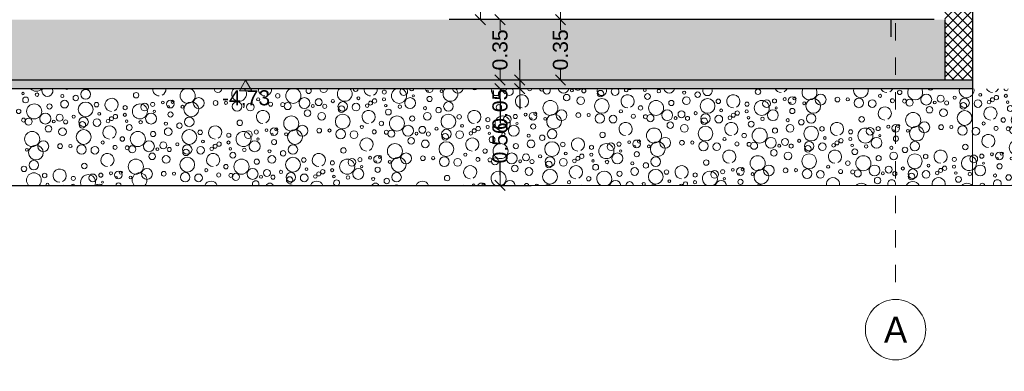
# Model space of a CAD drawing. Header units: metres. Extents: x -20.3 to 39.4, y -22.2 to 2.8.
# Tile 10 of 65: x 18.4 to 24.1, y -16.6 to -14.6. Entities that reach past the tile are written whole.
import ezdxf
from ezdxf.enums import TextEntityAlignment as Align

# ---------------------------------------------------------------- set-up
doc = ezdxf.new("R2010")
doc.units = ezdxf.units.M
doc.header["$LTSCALE"] = 0.4
doc.header["$MEASUREMENT"] = 0
for name, pattern in [('Raster', [0.2, 0.1, -0.05, 0, -0.05]), ('Strichlinie', [0.2, 0.15, -0.05]), ('Strichlinie_ eng', [0.115, 0.075, -0.04])]:
    doc.linetypes.add(name, pattern=pattern)
doc.layers.get('0').update_dxf_attribs({"color": 8, "lineweight": 9})
doc.layers.get('Defpoints').update_dxf_attribs({"color": 8, "lineweight": 9})
for name, color, linetype in [('Neubau__ GHIW - Perimeterdämmung Wand', 8, 'Continuous'), ('Neubau_A - Bodenaustausch', 8, 'Continuous'), ('Neubau_A - Sauberkeitsschicht', 8, 'Continuous'), ('Neubau_A-Bodenplatte', 8, 'Continuous'), ('Neubau_R-Konstruktionsraster gross', 33, 'Continuous'), ('Neubau_S-Linien _ Schraffuren.2D', 8, 'Continuous'), ('Neubau_T-Bemaßung', 8, 'Continuous')]:
    doc.layers.add(name, color=color, linetype=linetype)
doc.layers.add('S-Linien _ Schraffuren.2D', color=8, linetype='Continuous', lineweight=9)
doc.styles.add('ERSTELLTER_STIL_1', font='txt')
doc.styles.add('ERSTELLTER_STIL_2', font='arial.ttf')
doc.dimstyles.new('ERSTELLTER_STIL__1', dxfattribs={"dimtxt": 0.0875, "dimasz": 0.059375, "dimexe": 0.18, "dimexo": 0.0625, "dimgap": 0, "dimtad": 1, "dimzin": 0, "dimdsep": 46, "dimtxsty": 'ERSTELLTER_STIL_2', "dimblk": 'ARROWHEAD_6', "dimblk1": 'ARROWHEAD_6', "dimblk2": 'ARROWHEAD_6', "dimcen": 0.09, "dimclrd": 7, "dimclre": 7, "dimclrt": 7, "dimazin": 0, "dimtfac": 1, "dimtdec": 4, "dimtmove": 0, "dimatfit": 3, "dimfxl": 1, "dimtolj": 1, "dimtzin": 0, "dimarcsym": 0})

# ---------------------------------------------------------------- blocks, each defined once
blk = doc.blocks.new('*X242', base_point=(4547.9313, -0.0469))
at = {"layer": 'Neubau_A - Bodenaustausch', "color": 253, "linetype": 'Continuous', "lineweight": 9, "true_color": 0x9f9f9f}
for centre, radius in [((4178.3547, -4.8593), 0.0275), ((4180.0832, -4.8464), 0.0119), ((4180.3338, -4.841), 0.00574), ((4180.4149, -4.841), 0.00837), ((4181.1698, -4.837), 0.00837), ((4181.2388, -4.839), 0.0118), ((4181.3356, -4.8555), 0.0189), ((4181.5919, -4.835), 0.00732), ((4181.6731, -4.841), 0.0101), ((4181.8192, -4.8492), 0.00908), ((4182.247, -4.8444), 0.0158), ((4183.0669, -4.8481), 0.0128), ((4177.9919, -4.855), 0.00732), ((4178.0072, -4.8919), 0.0169), ((4178.0731, -4.861), 0.0101), ((4178.2192, -4.8692), 0.00908), ((4178.2325, -4.9162), 0.0223), ((4178.2977, -4.881), 0.0158), ((4178.647, -4.8644), 0.0158), ((4178.8013, -4.9067), 0.00837), ((4178.8444, -4.9162), 0.0223), ((4178.8581, -4.9026), 0.00908), ((4179.0095, -4.9102), 0.0315), ((4179.1068, -4.9096), 0.0137), ((4179.1666, -4.9087), 0.00908), ((4179.231, -4.9293), 0.0275), ((4179.3532, -4.8884), 0.00908), ((4179.4669, -4.8681), 0.0128), ((4179.6213, -4.9102), 0.0315), ((4179.7039, -4.9049), 0.0201), ((4179.7855, -4.8986), 0.00908), ((4179.8429, -4.9293), 0.0275), ((4179.9336, -4.8823), 0.00812), ((4180.004, -4.9104), 0.0115), ((4180.027, -4.8979), 0.0126), ((4180.0818, -4.8884), 0.00908), ((4180.2331, -4.9102), 0.0315), ((4180.2522, -4.8681), 0.00642), ((4180.3454, -4.8862), 0.015), ((4180.4547, -4.9293), 0.0275), ((4181.045, -4.9382), 0.0436), ((4181.1393, -4.8785), 0.0189), ((4181.2207, -4.8962), 0.0223), ((4181.343, -4.9267), 0.0427), ((4181.6072, -4.8719), 0.0169), ((4181.6568, -4.9382), 0.0436), ((4181.7453, -4.9094), 0.015), ((4181.8325, -4.8962), 0.0223), ((4181.8977, -4.861), 0.0158), ((4181.9548, -4.9267), 0.0427), ((4182.0174, -4.8996), 0.013), ((4182.2687, -4.9382), 0.0436), ((4182.2962, -4.9131), 0.0223), ((4182.3424, -4.8977), 0.0119), ((4182.4013, -4.8867), 0.00837), ((4182.4444, -4.8962), 0.0223), ((4182.4581, -4.8826), 0.00908), ((4182.5666, -4.9267), 0.0427), ((4182.6095, -4.8902), 0.0315), ((4182.7068, -4.8896), 0.0137), ((4182.7666, -4.8887), 0.00908), ((4182.831, -4.9093), 0.0275), ((4182.9081, -4.9131), 0.0223), ((4182.9532, -4.8684), 0.00908), ((4183.0252, -4.8966), 0.0117), ((4183.0953, -4.8989), 0.0115), ((4183.1243, -4.9074), 0.0205), ((4183.2213, -4.8902), 0.0315), ((4183.2698, -4.907), 0.00837), ((4183.3039, -4.8849), 0.0201), ((4183.3388, -4.909), 0.0118), ((4183.3855, -4.8786), 0.00908), ((4183.4429, -4.9093), 0.0275), ((4177.9669, -4.9581), 0.0128), ((4178.0568, -4.9582), 0.0436), ((4178.1453, -4.9294), 0.015), ((4178.3548, -4.9467), 0.0427), ((4178.4174, -4.9196), 0.013), ((4178.5832, -4.9364), 0.0119), ((4178.6687, -4.9582), 0.0436), ((4178.6962, -4.9331), 0.0223), ((4178.7424, -4.9177), 0.0119), ((4178.7522, -4.9581), 0.00642), ((4178.8338, -4.931), 0.00574), ((4178.9149, -4.931), 0.00837), ((4178.9666, -4.9467), 0.0427), ((4179.3081, -4.9331), 0.0223), ((4179.4252, -4.9166), 0.0117), ((4179.4953, -4.9189), 0.0115), ((4179.5243, -4.9274), 0.0205), ((4179.6393, -4.9685), 0.0189), ((4179.6698, -4.927), 0.00837), ((4179.7388, -4.929), 0.0118), ((4179.8356, -4.9455), 0.0189), ((4179.9199, -4.9331), 0.0223), ((4179.9843, -4.925), 0.0103), ((4180.0919, -4.925), 0.00732), ((4180.1072, -4.9619), 0.0169), ((4180.1731, -4.931), 0.0101), ((4180.3192, -4.9392), 0.00908), ((4180.3977, -4.951), 0.0158), ((4180.747, -4.9344), 0.0158), ((4181.1095, -4.9802), 0.0315), ((4181.4532, -4.9584), 0.00908), ((4181.5669, -4.9381), 0.0128), ((4181.7213, -4.9802), 0.0315), ((4181.8039, -4.9749), 0.0201), ((4182.0336, -4.9523), 0.00812), ((4182.127, -4.9679), 0.0126), ((4182.1832, -4.9164), 0.0119), ((4182.1818, -4.9584), 0.00908), ((4182.3331, -4.9802), 0.0315), ((4182.3522, -4.9381), 0.00642), ((4182.4338, -4.911), 0.00574), ((4182.4454, -4.9562), 0.015), ((4182.5149, -4.911), 0.00837), ((4183.2393, -4.9485), 0.0189), ((4183.3207, -4.9662), 0.0223), ((4183.443, -4.9967), 0.0427), ((4183.4356, -4.9255), 0.0189), ((4177.9953, -5.0089), 0.0115), ((4178.0243, -5.0174), 0.0205), ((4178.1213, -5.0002), 0.0315), ((4178.1698, -5.017), 0.00837), ((4178.2039, -4.9949), 0.0201), ((4178.2388, -5.019), 0.0118), ((4178.2855, -4.9886), 0.00908), ((4178.3429, -5.0193), 0.0275), ((4178.4199, -5.0231), 0.0223), ((4178.4336, -4.9723), 0.00812), ((4178.4843, -5.015), 0.0103), ((4178.504, -5.0004), 0.0115), ((4178.527, -4.9879), 0.0126), ((4178.5818, -4.9784), 0.00908), ((4178.5919, -5.015), 0.00732), ((4178.6731, -5.021), 0.0101), ((4178.7331, -5.0002), 0.0315), ((4178.8454, -4.9762), 0.015), ((4178.9547, -5.0193), 0.0275), ((4179.247, -5.0244), 0.0158), ((4179.545, -5.0282), 0.0436), ((4179.7207, -4.9862), 0.0223), ((4179.843, -5.0167), 0.0427), ((4180.0669, -5.0281), 0.0128), ((4180.1568, -5.0282), 0.0436), ((4180.2453, -4.9994), 0.015), ((4180.3325, -4.9862), 0.0223), ((4180.4548, -5.0167), 0.0427), ((4180.5174, -4.9896), 0.013), ((4180.6832, -5.0064), 0.0119), ((4180.7687, -5.0282), 0.0436), ((4180.7962, -5.0031), 0.0223), ((4180.8424, -4.9877), 0.0119), ((4180.9013, -4.9767), 0.00837), ((4180.9444, -4.9862), 0.0223), ((4180.9338, -5.001), 0.00574), ((4180.9581, -4.9726), 0.00908), ((4181.0149, -5.001), 0.00837), ((4181.0666, -5.0167), 0.0427), ((4181.2068, -4.9796), 0.0137), ((4181.2666, -4.9787), 0.00908), ((4181.331, -4.9993), 0.0275), ((4181.4081, -5.0031), 0.0223), ((4181.5252, -4.9866), 0.0117), ((4181.5953, -4.9889), 0.0115), ((4181.6243, -4.9974), 0.0205), ((4181.7698, -4.997), 0.00837), ((4181.8388, -4.999), 0.0118), ((4181.8855, -4.9686), 0.00908), ((4181.9429, -4.9993), 0.0275), ((4181.9356, -5.0155), 0.0189), ((4182.0199, -5.0031), 0.0223), ((4182.0843, -4.995), 0.0103), ((4182.104, -4.9804), 0.0115), ((4182.1919, -4.995), 0.00732), ((4182.2072, -5.0319), 0.0169), ((4182.2731, -5.001), 0.0101), ((4182.4192, -5.0092), 0.00908), ((4182.4977, -5.021), 0.0158), ((4182.5547, -4.9993), 0.0275), ((4182.847, -5.0044), 0.0158), ((4183.145, -5.0082), 0.0436), ((4178.1393, -5.0585), 0.0189), ((4178.2207, -5.0762), 0.0223), ((4178.343, -5.1067), 0.0427), ((4178.3356, -5.0355), 0.0189), ((4178.6072, -5.0519), 0.0169), ((4178.8192, -5.0292), 0.00908), ((4178.8325, -5.0762), 0.0223), ((4178.8977, -5.041), 0.0158), ((4178.9548, -5.1067), 0.0427), ((4179.0174, -5.0796), 0.013), ((4179.2962, -5.0931), 0.0223), ((4179.3424, -5.0777), 0.0119), ((4179.4013, -5.0667), 0.00837), ((4179.4444, -5.0762), 0.0223), ((4179.4581, -5.0626), 0.00908), ((4179.5666, -5.1067), 0.0427), ((4179.6095, -5.0702), 0.0315), ((4179.7068, -5.0696), 0.0137), ((4179.7666, -5.0687), 0.00908), ((4179.831, -5.0893), 0.0275), ((4179.9081, -5.0931), 0.0223), ((4179.9532, -5.0484), 0.00908), ((4180.0252, -5.0766), 0.0117), ((4180.0953, -5.0789), 0.0115), ((4180.1243, -5.0874), 0.0205), ((4180.2213, -5.0702), 0.0315), ((4180.3039, -5.0649), 0.0201), ((4180.3855, -5.0586), 0.00908), ((4180.4429, -5.0893), 0.0275), ((4180.5199, -5.0931), 0.0223), ((4180.5336, -5.0423), 0.00812), ((4180.604, -5.0704), 0.0115), ((4180.627, -5.0579), 0.0126), ((4180.6818, -5.0484), 0.00908), ((4180.8331, -5.0702), 0.0315), ((4180.8522, -5.0281), 0.00642), ((4180.9454, -5.0462), 0.015), ((4181.0547, -5.0893), 0.0275), ((4181.645, -5.0982), 0.0436), ((4181.7393, -5.0385), 0.0189), ((4181.8207, -5.0562), 0.0223), ((4181.943, -5.0867), 0.0427), ((4182.2568, -5.0982), 0.0436), ((4182.3453, -5.0694), 0.015), ((4182.4325, -5.0562), 0.0223), ((4182.5548, -5.0867), 0.0427), ((4182.6174, -5.0596), 0.013), ((4182.7832, -5.0764), 0.0119), ((4182.8687, -5.0982), 0.0436), ((4182.8962, -5.0731), 0.0223), ((4182.9424, -5.0577), 0.0119), ((4183.0013, -5.0467), 0.00837), ((4183.0444, -5.0562), 0.0223), ((4183.0338, -5.071), 0.00574), ((4183.0581, -5.0426), 0.00908), ((4183.1149, -5.071), 0.00837), ((4183.1666, -5.0867), 0.0427), ((4183.2095, -5.0502), 0.0315), ((4183.3068, -5.0496), 0.0137), ((4183.3666, -5.0487), 0.00908), ((4183.431, -5.0693), 0.0275), ((4178.045, -5.1182), 0.0436), ((4178.1095, -5.1602), 0.0315), ((4178.4532, -5.1384), 0.00908), ((4178.5669, -5.1181), 0.0128), ((4178.6568, -5.1182), 0.0436), ((4178.7213, -5.1602), 0.0315), ((4178.7453, -5.0894), 0.015), ((4179.0336, -5.1323), 0.00812), ((4179.1832, -5.0964), 0.0119), ((4179.1818, -5.1384), 0.00908), ((4179.2687, -5.1182), 0.0436), ((4179.3331, -5.1602), 0.0315), ((4179.3522, -5.1181), 0.00642), ((4179.4338, -5.091), 0.00574), ((4179.4454, -5.1362), 0.015), ((4179.5149, -5.091), 0.00837), ((4180.2393, -5.1285), 0.0189), ((4180.2698, -5.087), 0.00837), ((4180.3207, -5.1462), 0.0223), ((4180.3388, -5.089), 0.0118), ((4180.4356, -5.1055), 0.0189), ((4180.5843, -5.085), 0.0103), ((4180.6919, -5.085), 0.00732), ((4180.7072, -5.1219), 0.0169), ((4180.7731, -5.091), 0.0101), ((4180.9192, -5.0992), 0.00908), ((4180.9325, -5.1462), 0.0223), ((4180.9977, -5.111), 0.0158), ((4181.347, -5.0944), 0.0158), ((4181.5013, -5.1367), 0.00837), ((4181.5444, -5.1462), 0.0223), ((4181.5581, -5.1326), 0.00908), ((4181.7095, -5.1402), 0.0315), ((4181.8068, -5.1396), 0.0137), ((4181.8666, -5.1387), 0.00908), ((4182.0532, -5.1184), 0.00908), ((4182.1669, -5.0981), 0.0128), ((4182.3213, -5.1402), 0.0315), ((4182.4039, -5.1349), 0.0201), ((4182.4855, -5.1286), 0.00908), ((4182.6336, -5.1123), 0.00812), ((4182.704, -5.1404), 0.0115), ((4182.727, -5.1279), 0.0126), ((4182.7818, -5.1184), 0.00908), ((4182.9331, -5.1402), 0.0315), ((4182.9522, -5.0981), 0.00642), ((4183.0454, -5.1162), 0.015), ((4178.0149, -5.181), 0.00837), ((4178.0666, -5.1967), 0.0427), ((4178.2068, -5.1596), 0.0137), ((4178.2666, -5.1587), 0.00908), ((4178.331, -5.1793), 0.0275), ((4178.4081, -5.1831), 0.0223), ((4178.5252, -5.1666), 0.0117), ((4178.5953, -5.1689), 0.0115), ((4178.6243, -5.1774), 0.0205), ((4178.7698, -5.177), 0.00837), ((4178.8039, -5.1549), 0.0201), ((4178.8388, -5.179), 0.0118), ((4178.8855, -5.1486), 0.00908), ((4178.9429, -5.1793), 0.0275), ((4178.9356, -5.1955), 0.0189), ((4179.0199, -5.1831), 0.0223), ((4179.0843, -5.175), 0.0103), ((4179.104, -5.1604), 0.0115), ((4179.127, -5.1479), 0.0126), ((4179.1919, -5.175), 0.00732), ((4179.2731, -5.181), 0.0101), ((4179.4192, -5.1892), 0.00908), ((4179.4977, -5.201), 0.0158), ((4179.5547, -5.1793), 0.0275), ((4179.847, -5.1844), 0.0158), ((4180.145, -5.1882), 0.0436), ((4180.443, -5.1767), 0.0427), ((4180.6669, -5.1881), 0.0128), ((4180.7568, -5.1882), 0.0436), ((4180.8453, -5.1594), 0.015), ((4181.0548, -5.1767), 0.0427), ((4181.1174, -5.1496), 0.013), ((4181.2832, -5.1664), 0.0119), ((4181.3687, -5.1882), 0.0436), ((4181.3962, -5.1631), 0.0223), ((4181.4424, -5.1477), 0.0119), ((4181.4522, -5.1881), 0.00642), ((4181.5338, -5.161), 0.00574), ((4181.6149, -5.161), 0.00837), ((4181.6666, -5.1767), 0.0427), ((4181.931, -5.1593), 0.0275), ((4182.0081, -5.1631), 0.0223), ((4182.1252, -5.1466), 0.0117), ((4182.1953, -5.1489), 0.0115), ((4182.2243, -5.1574), 0.0205), ((4182.3393, -5.1985), 0.0189), ((4182.3698, -5.157), 0.00837), ((4182.4388, -5.159), 0.0118), ((4182.5429, -5.1593), 0.0275), ((4182.5356, -5.1755), 0.0189), ((4182.6199, -5.1631), 0.0223), ((4182.6843, -5.155), 0.0103), ((4182.7919, -5.155), 0.00732), ((4182.8072, -5.1919), 0.0169), ((4182.8731, -5.161), 0.0101), ((4183.0192, -5.1692), 0.00908), ((4183.0977, -5.181), 0.0158), ((4183.1547, -5.1593), 0.0275), ((4183.447, -5.1644), 0.0158), ((4178.0547, -5.2693), 0.0275), ((4178.645, -5.2782), 0.0436), ((4178.7393, -5.2185), 0.0189), ((4178.8207, -5.2362), 0.0223), ((4178.943, -5.2667), 0.0427), ((4179.2072, -5.2119), 0.0169), ((4179.2568, -5.2782), 0.0436), ((4179.3453, -5.2494), 0.015), ((4179.4325, -5.2362), 0.0223), ((4179.5548, -5.2667), 0.0427), ((4179.6174, -5.2396), 0.013), ((4179.8687, -5.2782), 0.0436), ((4179.8962, -5.2531), 0.0223), ((4179.9424, -5.2377), 0.0119), ((4180.0013, -5.2267), 0.00837), ((4180.0444, -5.2362), 0.0223), ((4180.0581, -5.2226), 0.00908), ((4180.1149, -5.251), 0.00837), ((4180.1666, -5.2667), 0.0427), ((4180.2095, -5.2302), 0.0315), ((4180.3068, -5.2296), 0.0137), ((4180.3666, -5.2287), 0.00908), ((4180.431, -5.2493), 0.0275), ((4180.5081, -5.2531), 0.0223), ((4180.5532, -5.2084), 0.00908), ((4180.6252, -5.2366), 0.0117), ((4180.6953, -5.2389), 0.0115), ((4180.7243, -5.2474), 0.0205), ((4180.8213, -5.2302), 0.0315), ((4180.8698, -5.247), 0.00837), ((4180.9039, -5.2249), 0.0201), ((4180.9388, -5.249), 0.0118), ((4180.9855, -5.2186), 0.00908), ((4181.0429, -5.2493), 0.0275), ((4181.1199, -5.2531), 0.0223), ((4181.1336, -5.2023), 0.00812), ((4181.1843, -5.245), 0.0103), ((4181.204, -5.2304), 0.0115), ((4181.227, -5.2179), 0.0126), ((4181.2818, -5.2084), 0.00908), ((4181.2919, -5.245), 0.00732), ((4181.3731, -5.251), 0.0101), ((4181.4331, -5.2302), 0.0315), ((4181.5454, -5.2062), 0.015), ((4181.6547, -5.2493), 0.0275), ((4181.947, -5.2544), 0.0158), ((4182.245, -5.2582), 0.0436), ((4182.4207, -5.2162), 0.0223), ((4182.543, -5.2467), 0.0427), ((4182.8568, -5.2582), 0.0436), ((4182.9453, -5.2294), 0.015), ((4183.0325, -5.2162), 0.0223), ((4183.1548, -5.2467), 0.0427), ((4183.2174, -5.2196), 0.013), ((4183.3832, -5.2364), 0.0119), ((4177.9977, -5.291), 0.0158), ((4178.347, -5.2744), 0.0158), ((4178.7095, -5.3202), 0.0315), ((4179.0532, -5.2984), 0.00908), ((4179.1669, -5.2781), 0.0128), ((4179.3213, -5.3202), 0.0315), ((4179.4039, -5.3149), 0.0201), ((4179.4855, -5.3086), 0.00908), ((4179.6336, -5.2923), 0.00812), ((4179.727, -5.3079), 0.0126), ((4179.7832, -5.2564), 0.0119), ((4179.7818, -5.2984), 0.00908), ((4179.9331, -5.3202), 0.0315), ((4179.9522, -5.2781), 0.00642), ((4180.0338, -5.251), 0.00574), ((4180.0454, -5.2962), 0.015), ((4180.8393, -5.2885), 0.0189), ((4180.9207, -5.3062), 0.0223), ((4181.043, -5.3367), 0.0427), ((4181.0356, -5.2655), 0.0189), ((4181.3072, -5.2819), 0.0169), ((4181.5192, -5.2592), 0.00908), ((4181.5325, -5.3062), 0.0223), ((4181.5977, -5.271), 0.0158), ((4181.6548, -5.3367), 0.0427), ((4181.7174, -5.3096), 0.013), ((4181.9962, -5.3231), 0.0223), ((4182.0424, -5.3077), 0.0119), ((4182.1013, -5.2967), 0.00837), ((4182.1444, -5.3062), 0.0223), ((4182.1581, -5.2926), 0.00908), ((4182.2666, -5.3367), 0.0427), ((4182.3095, -5.3002), 0.0315), ((4182.4068, -5.2996), 0.0137), ((4182.4666, -5.2987), 0.00908), ((4182.531, -5.3193), 0.0275), ((4182.6081, -5.3231), 0.0223), ((4182.6532, -5.2784), 0.00908), ((4182.7252, -5.3066), 0.0117), ((4182.7669, -5.2581), 0.0128), ((4182.7953, -5.3089), 0.0115), ((4182.8243, -5.3174), 0.0205), ((4182.9213, -5.3002), 0.0315), ((4183.0039, -5.2949), 0.0201), ((4183.0855, -5.2886), 0.00908), ((4183.1429, -5.3193), 0.0275), ((4183.2199, -5.3231), 0.0223), ((4183.2336, -5.2723), 0.00812), ((4183.304, -5.3004), 0.0115), ((4183.327, -5.2879), 0.0126), ((4183.3818, -5.2784), 0.00908), ((4178.1174, -5.3296), 0.013), ((4178.2832, -5.3464), 0.0119), ((4178.3962, -5.3431), 0.0223), ((4178.4424, -5.3277), 0.0119), ((4178.5013, -5.3167), 0.00837), ((4178.5444, -5.3262), 0.0223), ((4178.5338, -5.341), 0.00574), ((4178.5581, -5.3126), 0.00908), ((4178.6149, -5.341), 0.00837), ((4178.8068, -5.3196), 0.0137), ((4178.8666, -5.3187), 0.00908), ((4178.931, -5.3393), 0.0275), ((4179.0081, -5.3431), 0.0223), ((4179.1252, -5.3266), 0.0117), ((4179.1953, -5.3289), 0.0115), ((4179.2243, -5.3374), 0.0205), ((4179.3698, -5.337), 0.00837), ((4179.4388, -5.339), 0.0118), ((4179.5429, -5.3393), 0.0275), ((4179.5356, -5.3555), 0.0189), ((4179.6199, -5.3431), 0.0223), ((4179.6843, -5.335), 0.0103), ((4179.704, -5.3204), 0.0115), ((4179.7919, -5.335), 0.00732), ((4179.8731, -5.341), 0.0101), ((4180.0192, -5.3492), 0.00908), ((4180.0977, -5.361), 0.0158), ((4180.1547, -5.3393), 0.0275), ((4180.447, -5.3444), 0.0158), ((4181.2669, -5.3481), 0.0128), ((4181.4453, -5.3194), 0.015), ((4181.7336, -5.3623), 0.00812), ((4181.8832, -5.3264), 0.0119), ((4182.0522, -5.3481), 0.00642), ((4182.1338, -5.321), 0.00574), ((4182.1454, -5.3662), 0.015), ((4182.2149, -5.321), 0.00837), ((4182.9393, -5.3585), 0.0189), ((4182.9698, -5.317), 0.00837), ((4183.0388, -5.319), 0.0118), ((4183.1356, -5.3355), 0.0189), ((4183.2843, -5.315), 0.0103), ((4183.3919, -5.315), 0.00732), ((4183.4072, -5.3519), 0.0169), ((4183.4731, -5.321), 0.0101), ((4178.4522, -5.3681), 0.00642), ((4181.1532, -5.3684), 0.00908), ((4181.8818, -5.3684), 0.00908)]:
    blk.add_circle(centre, radius, dxfattribs=at)
for centre, radius, start, end in [((4177.9818, -4.8184), 0.00908, 248.5836, 291.4164), ((4178.0687, -4.7982), 0.0436, 221.1631, 318.8369), ((4178.1331, -4.8402), 0.0315, 154.921, 25.079), ((4178.2454, -4.8162), 0.015, 225.3937, 314.6063), ((4178.3666, -4.7867), 0.0427, 249.9792, 290.0208), ((4178.7807, -4.83), 0.0382, 175.2997, 270), ((4178.7807, -4.83), 0.0382, 296.5651, 4.7003), ((4178.945, -4.8682), 0.0436, 108.3906, 71.6094), ((4179.0393, -4.8085), 0.0189, 255.8774, 284.1226), ((4179.1207, -4.8262), 0.0223, 181.7745, 358.2255), ((4179.243, -4.8567), 0.0427, 135.6217, 44.3783), ((4179.3926, -4.83), 0.0382, 175.2997, 270), ((4179.3926, -4.83), 0.0382, 296.5651, 4.7003), ((4179.5568, -4.8682), 0.0436, 108.3906, 71.6094), ((4179.6453, -4.8394), 0.015, 123.5223, 56.4777), ((4179.7325, -4.8262), 0.0223, 181.7745, 358.2255), ((4179.8548, -4.8567), 0.0427, 135.6217, 44.3783), ((4179.9174, -4.8296), 0.013, 167.9943, 12.0057), ((4180.0044, -4.83), 0.0382, 175.2997, 270), ((4180.0044, -4.83), 0.0382, 296.5651, 4.7003), ((4180.1687, -4.8682), 0.0436, 108.3906, 71.6094), ((4180.1962, -4.8431), 0.0223, 133.0669, 46.9331), ((4180.2424, -4.8277), 0.0119, 176.1981, 3.8019), ((4180.3444, -4.8262), 0.0223, 181.7745, 358.2255), ((4180.4666, -4.8567), 0.0427, 135.6217, 44.3783), ((4180.5095, -4.8202), 0.0315, 192.1825, 347.8175), ((4180.6068, -4.8196), 0.0137, 212.1242, 327.8758), ((4180.6666, -4.8187), 0.00908, 243.9882, 296.0118), ((4180.731, -4.8393), 0.0275, 153.1242, 26.8758), ((4180.8081, -4.8431), 0.0223, 133.0669, 46.9331), ((4180.9252, -4.8266), 0.0117, 181.1534, 358.8466), ((4180.9953, -4.8289), 0.0115, 170.0147, 9.9853), ((4181.0243, -4.8374), 0.0205, 149.0935, 30.9065), ((4181.1213, -4.8202), 0.0315, 192.1825, 347.8175), ((4181.2039, -4.8149), 0.0201, 216.3658, 323.6342), ((4181.3429, -4.8393), 0.0275, 153.1242, 26.8758), ((4181.4199, -4.8431), 0.0223, 133.0669, 46.9331), ((4181.4843, -4.835), 0.0103, 128.674, 51.326), ((4181.504, -4.8204), 0.0115, 214.1169, 325.8831), ((4181.7331, -4.8202), 0.0315, 192.1825, 347.8175), ((4181.9547, -4.8393), 0.0275, 153.1242, 26.8758), ((4182.3807, -4.81), 0.0382, 206.2062, 270), ((4182.3807, -4.81), 0.0382, 296.5651, 333.7938), ((4182.545, -4.8482), 0.0436, 150.676, 29.324), ((4182.7207, -4.8062), 0.0223, 248.2548, 291.7452), ((4182.843, -4.8367), 0.0427, 166.6371, 13.3629), ((4182.9926, -4.81), 0.0382, 206.2062, 270), ((4182.9926, -4.81), 0.0382, 296.5651, 333.7938), ((4183.1568, -4.8482), 0.0436, 150.676, 29.324), ((4183.2453, -4.8194), 0.015, 210.0236, 329.9764), ((4183.3325, -4.8062), 0.0223, 248.2548, 291.7452), ((4183.4548, -4.8367), 0.0427, 166.6371, 321.8505), ((4178.5044, -4.92), 0.0382, 296.5651, 270), ((4180.8807, -4.9), 0.0382, 296.5651, 270), ((4181.4926, -4.9), 0.0382, 296.5651, 270), ((4182.1044, -4.9), 0.0382, 296.5651, 270), ((4179.3807, -4.99), 0.0382, 296.5651, 270), ((4179.9926, -4.99), 0.0382, 296.5651, 270), ((4180.6044, -4.99), 0.0382, 296.5651, 270), ((4182.9807, -4.97), 0.0382, 296.5651, 270), ((4178.4926, -5.08), 0.0382, 296.5651, 270), ((4179.1044, -5.08), 0.0382, 296.5651, 270), ((4181.4807, -5.06), 0.0382, 296.5651, 270), ((4182.0926, -5.06), 0.0382, 296.5651, 270), ((4182.7044, -5.06), 0.0382, 296.5651, 270), ((4183.5081, -5.0731), 0.0223, 152.061, 207.939), ((4179.9807, -5.15), 0.0382, 296.5651, 270), ((4180.5926, -5.15), 0.0382, 296.5651, 270), ((4181.2044, -5.15), 0.0382, 296.5651, 270), ((4182.0807, -5.22), 0.0382, 296.5651, 270), ((4182.6926, -5.22), 0.0382, 296.5651, 270), ((4183.3044, -5.22), 0.0382, 296.5651, 270), ((4178.4807, -5.24), 0.0382, 296.5651, 270), ((4179.0926, -5.24), 0.0382, 296.5651, 270), ((4179.7044, -5.24), 0.0382, 296.5651, 270), ((4183.4687, -5.2582), 0.0436, 63.0815, 296.9185), ((4183.4962, -5.2331), 0.0223, 110.6144, 249.3856), ((4178.2044, -5.33), 0.0382, 296.5651, 270), ((4180.5807, -5.31), 0.0382, 296.5651, 270), ((4181.1926, -5.31), 0.0382, 296.5651, 270), ((4181.8044, -5.31), 0.0382, 296.5651, 270), ((4178.0548, -5.3567), 0.0427, 315.1357, 224.8643), ((4178.3687, -5.3682), 0.0436, 334.6204, 205.3796), ((4178.6666, -5.3567), 0.0427, 315.1357, 224.8643), ((4179.8072, -5.3719), 0.0169, 297.5933, 242.4067), ((4180.745, -5.3482), 0.0436, 297.4027, 242.5973), ((4181.3568, -5.3482), 0.0436, 297.4027, 242.5973), ((4181.9687, -5.3482), 0.0436, 297.4027, 242.5973), ((4182.6807, -5.38), 0.0382, 349.6403, 190.3597), ((4183.0207, -5.3762), 0.0223, 331.3211, 208.6789), ((4183.2926, -5.38), 0.0382, 349.6403, 190.3597), ((4178.1336, -5.3823), 0.00812, 326.0235, 213.9765), ((4178.227, -5.3979), 0.0126, 61.0512, 118.9488), ((4178.2818, -5.3884), 0.00908, 9.844, 170.156), ((4178.4331, -5.4102), 0.0315, 47.8437, 132.1563), ((4178.5454, -5.3862), 0.015, 357.4248, 182.5752), ((4179.0807, -5.4), 0.0382, 20.1036, 159.8964), ((4179.3393, -5.3785), 0.0189, 333.7848, 206.2152), ((4179.4207, -5.3962), 0.0223, 24.7068, 155.2932), ((4179.543, -5.4267), 0.0427, 68.9921, 111.0079), ((4179.6926, -5.4), 0.0382, 20.1036, 159.8964), ((4180.0325, -5.3962), 0.0223, 24.7068, 155.2932), ((4180.1548, -5.4267), 0.0427, 68.9921, 111.0079), ((4180.2174, -5.3996), 0.013, 77.8561, 102.1439), ((4180.3044, -5.4), 0.0382, 20.1036, 159.8964), ((4180.5424, -5.3977), 0.0119, 64.6781, 115.3219), ((4180.6013, -5.3867), 0.00837, 358.7326, 181.2674), ((4180.6444, -5.3962), 0.0223, 24.7068, 155.2932), ((4180.6581, -5.3826), 0.00908, 332.121, 207.879), ((4180.7666, -5.4267), 0.0427, 68.9921, 111.0079), ((4180.8095, -5.3902), 0.0315, 6.1092, 173.8908), ((4180.9068, -5.3896), 0.0137, 11.5788, 168.4212), ((4180.9666, -5.3887), 0.00908, 11.725, 168.275), ((4181.031, -5.4093), 0.0275, 54.5948, 125.4052), ((4181.2252, -5.3966), 0.0117, 56.5193, 123.4807), ((4181.4213, -5.3902), 0.0315, 6.1092, 173.8908), ((4181.5039, -5.3849), 0.0201, 354.4656, 185.5344), ((4181.5855, -5.3786), 0.00908, 293.8198, 246.1802), ((4181.6429, -5.4093), 0.0275, 54.5948, 125.4052), ((4181.804, -5.3904), 0.0115, 18.0748, 161.9252), ((4181.827, -5.3779), 0.0126, 314.6717, 225.3283), ((4182.0331, -5.3902), 0.0315, 6.1092, 173.8908), ((4182.2547, -5.4093), 0.0275, 54.5948, 125.4052), ((4182.845, -5.4182), 0.0436, 45.9999, 134.0001), ((4183.143, -5.4067), 0.0427, 27.7268, 152.2732), ((4183.4568, -5.4182), 0.0436, 45.9999, 134.0001)]:
    blk.add_arc(centre, radius, start, end, dxfattribs=at)
blk = doc.blocks.new('*X247', base_point=(4547.9313, -0.0469))
at = {"layer": 'S-Linien _ Schraffuren.2D', "color": 253, "linetype": 'Continuous', "lineweight": 9, "true_color": 0x9f9f9f}
for centre, radius in [((4183.8522, -4.8481), 0.00642), ((4184.7393, -4.8585), 0.0189), ((4183.5199, -4.9131), 0.0223), ((4183.5336, -4.8623), 0.00812), ((4183.5843, -4.905), 0.0103), ((4183.604, -4.8904), 0.0115), ((4183.627, -4.8779), 0.0126), ((4183.6818, -4.8684), 0.00908), ((4183.6919, -4.905), 0.00732), ((4183.7731, -4.911), 0.0101), ((4183.8331, -4.8902), 0.0315), ((4183.9454, -4.8662), 0.015), ((4184.0547, -4.9093), 0.0275), ((4184.347, -4.9144), 0.0158), ((4184.645, -4.9182), 0.0436), ((4184.8207, -4.8762), 0.0223), ((4183.7072, -4.9419), 0.0169), ((4183.9192, -4.9192), 0.00908), ((4183.9325, -4.9662), 0.0223), ((4183.9977, -4.931), 0.0158), ((4184.0548, -4.9967), 0.0427), ((4184.1174, -4.9696), 0.013), ((4184.4424, -4.9677), 0.0119), ((4184.5013, -4.9567), 0.00837), ((4184.5444, -4.9662), 0.0223), ((4184.5581, -4.9526), 0.00908), ((4184.6666, -4.9967), 0.0427), ((4184.7095, -4.9602), 0.0315), ((4184.8068, -4.9596), 0.0137), ((4184.8666, -4.9587), 0.00908), ((4183.6669, -5.0081), 0.0128), ((4183.7568, -5.0082), 0.0436), ((4183.8453, -4.9794), 0.015), ((4184.1336, -5.0223), 0.00812), ((4184.2832, -4.9864), 0.0119), ((4184.3687, -5.0082), 0.0436), ((4184.3962, -4.9831), 0.0223), ((4184.4522, -5.0081), 0.00642), ((4184.5338, -4.981), 0.00574), ((4184.5454, -5.0262), 0.015), ((4184.6149, -4.981), 0.00837), ((4183.5532, -5.0284), 0.00908), ((4183.6252, -5.0566), 0.0117), ((4183.6953, -5.0589), 0.0115), ((4183.7243, -5.0674), 0.0205), ((4183.8213, -5.0502), 0.0315), ((4183.8698, -5.067), 0.00837), ((4183.9039, -5.0449), 0.0201), ((4183.9388, -5.069), 0.0118), ((4183.9855, -5.0386), 0.00908), ((4184.0429, -5.0693), 0.0275), ((4184.0356, -5.0855), 0.0189), ((4184.1199, -5.0731), 0.0223), ((4184.1843, -5.065), 0.0103), ((4184.204, -5.0504), 0.0115), ((4184.227, -5.0379), 0.0126), ((4184.2818, -5.0284), 0.00908), ((4184.2919, -5.065), 0.00732), ((4184.3731, -5.071), 0.0101), ((4184.4331, -5.0502), 0.0315), ((4184.5192, -5.0792), 0.00908), ((4184.6547, -5.0693), 0.0275), ((4183.745, -5.1682), 0.0436), ((4183.8393, -5.1085), 0.0189), ((4183.9207, -5.1262), 0.0223), ((4184.043, -5.1567), 0.0427), ((4184.3072, -5.1019), 0.0169), ((4184.3568, -5.1682), 0.0436), ((4184.4453, -5.1394), 0.015), ((4184.5325, -5.1262), 0.0223), ((4184.5977, -5.091), 0.0158), ((4184.6548, -5.1567), 0.0427), ((4184.7174, -5.1296), 0.013), ((4183.8095, -5.2102), 0.0315), ((4184.1532, -5.1884), 0.00908), ((4184.2669, -5.1681), 0.0128), ((4184.4213, -5.2102), 0.0315), ((4184.5039, -5.2049), 0.0201), ((4184.7336, -5.1823), 0.00812), ((4184.827, -5.1979), 0.0126), ((4184.8832, -5.1464), 0.0119), ((4184.8818, -5.1884), 0.00908), ((4183.5424, -5.2177), 0.0119), ((4183.6013, -5.2067), 0.00837), ((4183.6444, -5.2162), 0.0223), ((4183.6338, -5.231), 0.00574), ((4183.6581, -5.2026), 0.00908), ((4183.7149, -5.231), 0.00837), ((4183.7666, -5.2467), 0.0427), ((4183.9068, -5.2096), 0.0137), ((4183.9666, -5.2087), 0.00908), ((4184.031, -5.2293), 0.0275), ((4184.1081, -5.2331), 0.0223), ((4184.2252, -5.2166), 0.0117), ((4184.2953, -5.2189), 0.0115), ((4184.3243, -5.2274), 0.0205), ((4184.4698, -5.227), 0.00837), ((4184.5388, -5.229), 0.0118), ((4184.5855, -5.1986), 0.00908), ((4184.6429, -5.2293), 0.0275), ((4184.6356, -5.2455), 0.0189), ((4184.7199, -5.2331), 0.0223), ((4184.7843, -5.225), 0.0103), ((4184.804, -5.2104), 0.0115), ((4184.8919, -5.225), 0.00732), ((4183.5331, -5.3002), 0.0315), ((4183.5522, -5.2581), 0.00642), ((4183.6454, -5.2762), 0.015), ((4183.7547, -5.3193), 0.0275), ((4184.345, -5.3282), 0.0436), ((4184.4393, -5.2685), 0.0189), ((4184.5207, -5.2862), 0.0223), ((4184.643, -5.3167), 0.0427), ((4184.9072, -5.2619), 0.0169), ((4183.6192, -5.3292), 0.00908), ((4183.6977, -5.341), 0.0158), ((4184.047, -5.3244), 0.0158), ((4184.2581, -5.3626), 0.00908), ((4184.5068, -5.3696), 0.0137), ((4184.7532, -5.3484), 0.00908), ((4184.8669, -5.3281), 0.0128), ((4184.2013, -5.3667), 0.00837), ((4184.5666, -5.3687), 0.00908)]:
    blk.add_circle(centre, radius, dxfattribs=at)
for centre, radius, start, end in [((4183.4548, -4.8367), 0.0427, 321.8505, 13.3629), ((4183.6044, -4.81), 0.0382, 206.2062, 270), ((4183.6044, -4.81), 0.0382, 296.5651, 333.7938), ((4183.6832, -4.8264), 0.0119, 182.2912, 357.7088), ((4183.7687, -4.8482), 0.0436, 150.6761, 29.3239), ((4183.7962, -4.8231), 0.0223, 189.632, 350.368), ((4183.9444, -4.8062), 0.0223, 248.2549, 291.7451), ((4184.0149, -4.821), 0.00837, 224.2084, 315.7916), ((4184.0666, -4.8367), 0.0427, 166.6371, 13.3629), ((4184.1095, -4.8002), 0.0315, 237.7706, 302.2294), ((4184.331, -4.8193), 0.0275, 195.9007, 344.0993), ((4184.4081, -4.8231), 0.0223, 189.632, 350.368), ((4184.4807, -4.88), 0.0382, 296.5651, 270), ((4184.6243, -4.8174), 0.0205, 207.387, 332.613), ((4184.7213, -4.8002), 0.0315, 237.7706, 302.2294), ((4184.8388, -4.819), 0.0118, 221.6473, 318.3527), ((4184.9429, -4.8193), 0.0275, 195.9007, 231.2488), ((4184.9356, -4.8355), 0.0189, 152.7384, 238.1282), ((4184.943, -4.9067), 0.0427, 113.9344, 246.0656), ((4183.5926, -4.97), 0.0382, 296.5651, 270), ((4184.2044, -4.97), 0.0382, 296.5651, 270), ((4184.931, -4.9793), 0.0275, 101.3188, 258.6812), ((4183.5081, -5.0731), 0.0223, 207.939, 152.061), ((4183.5807, -5.13), 0.0382, 296.5651, 270), ((4184.1926, -5.13), 0.0382, 296.5651, 270), ((4184.8044, -5.13), 0.0382, 296.5651, 270), ((4184.9687, -5.1682), 0.0436, 171.1027, 188.8973), ((4183.4962, -5.2331), 0.0223, 249.3856, 110.6144), ((4183.4687, -5.2582), 0.0436, 296.9185, 63.0815), ((4184.1807, -5.29), 0.0382, 296.5651, 270), ((4184.7926, -5.29), 0.0382, 296.5651, 270), ((4184.9568, -5.3282), 0.0436, 135.7432, 224.2568), ((4183.6325, -5.3762), 0.0223, 331.3209, 208.6791), ((4183.9044, -5.38), 0.0382, 349.6402, 190.3598), ((4184.2444, -5.3762), 0.0223, 331.3209, 208.6791), ((4184.4095, -5.3702), 0.0315, 328.0977, 211.9023), ((4183.5453, -5.3894), 0.015, 9.5935, 170.4065), ((4183.7548, -5.4067), 0.0427, 27.7267, 152.2733), ((4183.8174, -5.3796), 0.013, 325.8335, 214.1665), ((4183.9832, -5.3964), 0.0119, 52.9042, 127.0958), ((4184.0687, -5.4182), 0.0436, 45.9998, 134.0002), ((4184.0962, -5.3931), 0.0223, 16.3568, 163.6432), ((4184.1424, -5.3777), 0.0119, 309.5292, 230.4708), ((4184.2338, -5.391), 0.00574, 46.5384, 133.4616), ((4184.3149, -5.391), 0.00837, 29.8624, 150.1376), ((4184.3666, -5.4067), 0.0427, 27.7267, 152.2733), ((4184.631, -5.3893), 0.0275, 5.1086, 174.8914), ((4184.7081, -5.3931), 0.0223, 16.3568, 163.6432), ((4184.8252, -5.3766), 0.0117, 299.0349, 240.9651), ((4184.8953, -5.3789), 0.0115, 315.7539, 224.2461), ((4184.9243, -5.3874), 0.0205, 86.2314, 178.4631)]:
    blk.add_arc(centre, radius, start, end, dxfattribs=at)
blk = doc.blocks.new('ARROWHEAD_6')
at = {"color": 0, "linetype": 'Continuous', "lineweight": 0}
for p, q in [((0, 0), (-1, 0)), ((-0.5, -0.5), (0.5, 0.5))]:
    blk.add_line(p, q, dxfattribs=at)
blk = doc.blocks.new('*D273')
at = {"layer": 'Defpoints', "color": 0, "linetype": 'Continuous', "transparency": 16777216}
for p in [(21.1401, -14.955), (21.2655, -14.955), (15.8925, -15.515)]:
    blk.add_point(p, dxfattribs=at)
at = {"layer": 'Neubau_T-Bemaßung', "linetype": 'Continuous', "lineweight": -2, "transparency": 16777216}
for p, q in [((21.203, -14.955), (20.9601, -14.955)), ((21.1401, -15.0144), (21.1401, -15.1549)), ((21.1401, -15.4556), (21.1401, -15.3821)), ((15.955, -15.515), (21.3201, -15.515))]:
    blk.add_line(p, q, dxfattribs=at)
at = {"layer": 'Neubau_T-Bemaßung', "linetype": 'Continuous', "lineweight": -2, "transparency": 16777216, "xscale": 0.059375, "yscale": 0.059375, "zscale": 0.059375}
for p, rotation in [((21.1401, -14.955), 90), ((21.1401, -15.515), 270)]:
    blk.add_blockref('ARROWHEAD_6', p, dxfattribs=dict(at, rotation=rotation))
at = {"layer": 'Neubau_T-Bemaßung', "linetype": 'Continuous', "lineweight": 9, "transparency": 16777216, "insert": (21.1401, -15.2685), "char_height": 0.0875, "attachment_point": 5, "rotation": 90, "style": 'ERSTELLTER_STIL_2'}
blk.add_mtext('\\A1;0.56', dxfattribs=at)
blk = doc.blocks.new('*D274')
at = {"layer": 'Defpoints', "color": 0, "linetype": 'Continuous', "transparency": 16777216}
for p in [(21.2541, -14.905), (23.715, -14.905), (21.2655, -14.955)]:
    blk.add_point(p, dxfattribs=at)
at = {"layer": 'Neubau_T-Bemaßung', "linetype": 'Continuous', "lineweight": -2, "transparency": 16777216}
for p, q in [((21.2541, -14.8456), (21.2541, -14.7863)), ((23.6525, -14.905), (21.0741, -14.905)), ((21.2541, -14.905), (21.2541, -14.955)), ((21.203, -14.955), (21.0741, -14.955)), ((21.2541, -15.0144), (21.2541, -15.0738))]:
    blk.add_line(p, q, dxfattribs=at)
at = {"layer": 'Neubau_T-Bemaßung', "linetype": 'Continuous', "lineweight": -2, "transparency": 16777216, "xscale": 0.059375, "yscale": 0.059375, "zscale": 0.059375}
for p, rotation in [((21.2541, -14.905), 270), ((21.2541, -14.955), 90)]:
    blk.add_blockref('ARROWHEAD_6', p, dxfattribs=dict(at, rotation=rotation))
at = {"layer": 'Neubau_T-Bemaßung', "linetype": 'Continuous', "lineweight": 9, "transparency": 16777216, "insert": (21.1401, -15.0738), "char_height": 0.0875, "attachment_point": 5, "rotation": 90, "style": 'ERSTELLTER_STIL_2'}
blk.add_mtext('\\A1;0.05', dxfattribs=at)
blk = doc.blocks.new('*D275')
at = {"layer": 'Defpoints', "color": 0, "linetype": 'Continuous', "transparency": 16777216}
for p in [(21.1401, -14.555), (23.715, -14.555), (23.715, -14.905)]:
    blk.add_point(p, dxfattribs=at)
at = {"layer": 'Neubau_T-Bemaßung', "linetype": 'Continuous', "lineweight": -2, "transparency": 16777216}
for p, q in [((23.6525, -14.555), (20.9601, -14.555)), ((21.1401, -14.6144), (21.1401, -14.6162)), ((21.1401, -14.8456), (21.1401, -14.8441)), ((23.6525, -14.905), (20.9601, -14.905))]:
    blk.add_line(p, q, dxfattribs=at)
at = {"layer": 'Neubau_T-Bemaßung', "linetype": 'Continuous', "lineweight": -2, "transparency": 16777216, "xscale": 0.059375, "yscale": 0.059375, "zscale": 0.059375}
for p, rotation in [((21.1401, -14.555), 90), ((21.1401, -14.905), 270)]:
    blk.add_blockref('ARROWHEAD_6', p, dxfattribs=dict(at, rotation=rotation))
at = {"layer": 'Neubau_T-Bemaßung', "linetype": 'Continuous', "lineweight": 9, "transparency": 16777216, "insert": (21.1401, -14.7301), "char_height": 0.0875, "attachment_point": 5, "rotation": 90, "style": 'ERSTELLTER_STIL_2'}
blk.add_mtext('\\A1;0.35', dxfattribs=at)
blk = doc.blocks.new('*D276')
at = {"layer": 'Defpoints', "color": 0, "linetype": 'Continuous', "transparency": 16777216}
for p in [(21.0261, -14.405), (23.255, -14.405), (23.715, -14.555)]:
    blk.add_point(p, dxfattribs=at)
at = {"layer": 'Neubau_T-Bemaßung', "linetype": 'Continuous', "lineweight": -2, "transparency": 16777216}
for p, q in [((21.0261, -14.405), (21.0261, -14.3072)), ((23.1925, -14.405), (20.8461, -14.405)), ((21.0261, -14.4956), (21.0261, -14.4644)), ((23.6525, -14.555), (20.8461, -14.555))]:
    blk.add_line(p, q, dxfattribs=at)
at = {"layer": 'Neubau_T-Bemaßung', "linetype": 'Continuous', "lineweight": -2, "transparency": 16777216, "xscale": 0.059375, "yscale": 0.059375, "zscale": 0.059375}
for p, rotation in [((21.0261, -14.405), 90), ((21.0261, -14.555), 270)]:
    blk.add_blockref('ARROWHEAD_6', p, dxfattribs=dict(at, rotation=rotation))
at = {"layer": 'Neubau_T-Bemaßung', "linetype": 'Continuous', "lineweight": 9, "transparency": 16777216, "insert": (21.1401, -14.3072), "char_height": 0.0875, "attachment_point": 5, "rotation": 90, "style": 'ERSTELLTER_STIL_2'}
blk.add_mtext('\\A1;0.15', dxfattribs=at)
blk = doc.blocks.new('*D292')
at = {"layer": 'Defpoints', "color": 0, "linetype": 'Continuous', "transparency": 16777216}
for p in [(21.4901, -14.555), (23.715, -14.555), (23.715, -14.905)]:
    blk.add_point(p, dxfattribs=at)
at = {"layer": 'Neubau_T-Bemaßung', "linetype": 'Continuous', "lineweight": -2, "transparency": 16777216}
for p, q in [((23.6525, -14.555), (21.3101, -14.555)), ((21.4901, -14.6144), (21.4901, -14.6162)), ((21.4901, -14.8456), (21.4901, -14.8441)), ((23.6525, -14.905), (21.3101, -14.905))]:
    blk.add_line(p, q, dxfattribs=at)
at = {"layer": 'Neubau_T-Bemaßung', "linetype": 'Continuous', "lineweight": -2, "transparency": 16777216, "xscale": 0.059375, "yscale": 0.059375, "zscale": 0.059375}
for p, rotation in [((21.4901, -14.555), 90), ((21.4901, -14.905), 270)]:
    blk.add_blockref('ARROWHEAD_6', p, dxfattribs=dict(at, rotation=rotation))
at = {"layer": 'Neubau_T-Bemaßung', "linetype": 'Continuous', "lineweight": 9, "transparency": 16777216, "insert": (21.4901, -14.7301), "char_height": 0.0875, "attachment_point": 5, "rotation": 90, "style": 'ERSTELLTER_STIL_2'}
blk.add_mtext('\\A1;0.35', dxfattribs=at)
blk = doc.blocks.new('*D293')
at = {"layer": 'Defpoints', "color": 0, "linetype": 'Continuous', "transparency": 16777216}
for p in [(21.4901, -10.655), (23.715, -10.655), (23.715, -14.555)]:
    blk.add_point(p, dxfattribs=at)
at = {"layer": 'Neubau_T-Bemaßung', "linetype": 'Continuous', "lineweight": -2, "transparency": 16777216}
for p, q in [((23.6525, -10.655), (21.3101, -10.655)), ((21.4901, -10.7144), (21.4901, -12.495)), ((21.4901, -14.4956), (21.4901, -12.722)), ((23.6525, -14.555), (21.3101, -14.555))]:
    blk.add_line(p, q, dxfattribs=at)
at = {"layer": 'Neubau_T-Bemaßung', "linetype": 'Continuous', "lineweight": -2, "transparency": 16777216, "xscale": 0.059375, "yscale": 0.059375, "zscale": 0.059375}
for p, rotation in [((21.4901, -10.655), 90), ((21.4901, -14.555), 270)]:
    blk.add_blockref('ARROWHEAD_6', p, dxfattribs=dict(at, rotation=rotation))
at = {"layer": 'Neubau_T-Bemaßung', "linetype": 'Continuous', "lineweight": 9, "transparency": 16777216, "insert": (21.4901, -12.6085), "char_height": 0.0875, "attachment_point": 5, "rotation": 90, "style": 'ERSTELLTER_STIL_2'}
blk.add_mtext('\\A1;3.90', dxfattribs=at)

msp = doc.modelspace()

# ---------------------------------------------------------------- hatches: boundary and pattern name
at = {"layer": 'Neubau__ GHIW - Perimeterdämmung Wand', "linetype": 'Continuous', "lineweight": 0}
h = msp.add_hatch(dxfattribs=at)
h.set_pattern_fill('DÄMMUNG__HART_1_0002', color=256, style=0, pattern_type=2)
h.set_pattern_definition([(45, (388.31789, -10.175), (-0.0282842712, 0.0282842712), []), (135, (388.31789, -10.175), (0.0282842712, 0.0282842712), [])])
h.paths.add_polyline_path([(23.715, -14.395), (23.715, -14.905), (23.875, -14.905), (23.875, -14.395)])
at = {"layer": 'Neubau_A - Sauberkeitsschicht', "linetype": 'Continuous', "lineweight": 0}
h = msp.add_hatch(dxfattribs=at)
h.set_pattern_fill('BETON__UNBEWEHRT_0002', color=256, style=0, pattern_type=2)
h.set_pattern_definition([(45, (388.31789, -10.175), (-0.035355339, 0.035355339), [0.0375, -0.0125]), (45, (388.31789, -10.139645), (-0.035355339, 0.035355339), [0.0375, -0.0125])])
h.paths.add_polyline_path([(7.91, -14.905), (7.91, -14.955), (23.875, -14.955), (23.875, -14.905)])
at = {"layer": 'Neubau_A-Bodenplatte', "linetype": 'Continuous', "lineweight": 0}
h = msp.add_hatch(dxfattribs=at)
h.set_pattern_fill('BETON__STAHLBETON_0002', color=256, style=0, pattern_type=2)
h.set_pattern_definition([(45, (388.31789, -10.175), (-0.084852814, 0.084852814), []), (45, (388.27546, -10.13257), (-0.084852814, 0.084852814), [0.09, -0.03])])
h.paths.add_polyline_path([(23.715, -14.555), (8.07, -14.555), (8.07, -14.905), (23.715, -14.905)])
at = {"layer": 'Neubau_T-Bemaßung', "linetype": 'Continuous', "lineweight": 9}
msp.add_hatch(color=256, dxfattribs=at).paths.add_polyline_path([(19.6672, -14.905), (19.631, -14.9675), (19.7035, -14.9675)])

# ---------------------------------------------------------------- linework, layer by layer
msp.add_lwpolyline([(-7.3944, -15.2753), (2.8344, -12.8154), (4.3704, -12.8154), (7.07, -15.515), (7.91, -15.515), (23.875, -15.515), (25.205, -15.515), (25.205, -10.5875), (25.445, -10.5812), (25.5614, -10.5781), (27.8837, -10.5326), (27.916, -10.5319), (27.9163, -10.532), (28.0238, -10.5317), (28.5301, -10.5324), (28.533, -10.5321), (29.2051, -10.5381), (29.43, -10.5315), (35.8645, -10.5315), (39.43, -10.5315), (39.43, -22.195), (-20.2927, -22.195)])
at = {"layer": 'Neubau__ GHIW - Perimeterdämmung Wand', "linetype": 'Continuous', "lineweight": 25}
for p, q in [((23.875, -14.395), (23.875, -14.905)), ((23.715, -14.555), (23.715, -14.905))]:
    msp.add_line(p, q, dxfattribs=at)
at = {"layer": 'Neubau_A - Bodenaustausch', "linetype": 'Continuous', "lineweight": 9}
for p, q in [((23.875, -14.955), (23.875, -15.515)), ((23.875, -15.515), (7.91, -15.515))]:
    msp.add_line(p, q, dxfattribs=at)
at = {"layer": 'Neubau_A - Sauberkeitsschicht', "linetype": 'Continuous', "lineweight": 25}
for p, q in [((23.875, -14.905), (23.875, -14.955)), ((23.875, -14.955), (7.91, -14.955))]:
    msp.add_line(p, q, dxfattribs=at)
at = {"layer": 'Neubau_A - Sauberkeitsschicht', "linetype": 'Continuous', "lineweight": 25, "flags": 128}
msp.add_lwpolyline([(23.875, -14.905), (23.715, -14.905), (8.07, -14.905), (7.91, -14.905)], dxfattribs=at)
at = {"layer": 'Neubau_R-Konstruktionsraster gross', "linetype": 'Raster', "lineweight": 9}
for p, q in [((23.43, -1.175), (23.43, -15.175)), ((23.43, -15.175), (23.43, -16.175))]:
    msp.add_line(p, q, dxfattribs=at)
at = {"layer": 'Neubau_R-Konstruktionsraster gross', "linetype": 'Continuous', "lineweight": 9, "flags": 128}
msp.add_lwpolyline([(23.43, -16.525, 1), (23.43, -16.175, 1)], format="xyb", close=True, dxfattribs=at)
at = {"layer": 'Neubau_R-Konstruktionsraster gross', "linetype": 'Raster', "lineweight": 9}
msp.add_point((23.43, -15.175), dxfattribs=at)
msp.add_point((23.43, -15.175), dxfattribs=at)
at = {"layer": 'Neubau_S-Linien _ Schraffuren.2D', "linetype": 'Strichlinie_ eng', "lineweight": 25}
msp.add_line((23.4053, -14.655), (23.4053, -14.455), dxfattribs=at)
at = {"layer": 'Neubau_T-Bemaßung', "linetype": 'Continuous', "lineweight": 9}
for p, q in [((19.6672, -14.905), (19.6203, -14.905)), ((19.6672, -14.905), (19.631, -14.9675)), ((19.6672, -14.905), (19.7141, -14.905)), ((19.7035, -14.9675), (19.6672, -14.905)), ((19.631, -14.9675), (19.7035, -14.9675))]:
    msp.add_line(p, q, dxfattribs=at)
at = {"layer": 'S-Linien _ Schraffuren.2D', "linetype": 'Strichlinie', "lineweight": 15, "flags": 128}
msp.add_lwpolyline([(4.6218, -12.8154), (6.3785, -11.0587), (9.8307, -10.8648), (10.4558, -10.8155), (10.8715, -10.806), (11.2974, -10.8082), (13.5024, -10.7835), (14.9023, -10.7691), (15.7312, -10.7562), (18.5221, -10.6813), (19.4137, -10.6659), (21.0646, -10.6977), (24.1775, -10.6147), (25.3122, -10.5847), (25.3122, -15.515), (7.91, -15.515), (7.07, -15.515), (4.3704, -12.8154)], close=True, dxfattribs=at)

# ---------------------------------------------------------------- block references
at = {"layer": 'Neubau_A - Bodenaustausch', "lineweight": 0}
msp.add_blockref('*X242', (388.3179, -10.175), dxfattribs=at)
at = {"layer": 'S-Linien _ Schraffuren.2D', "linetype": 'Continuous', "lineweight": 9}
msp.add_blockref('*X247', (388.3179, -10.175), dxfattribs=at)

# ---------------------------------------------------------------- texts
at = {"layer": 'Neubau_R-Konstruktionsraster gross', "style": 'ERSTELLTER_STIL_1'}
msp.add_text('A', height=0.15, dxfattribs=at).set_placement((23.43, -16.275), align=Align.TOP_CENTER)
at = {"layer": 'Neubau_T-Bemaßung', "lineweight": 9, "insert": (19.5305, -15.0675), "char_height": 0.0875, "attachment_point": 7, "style": 'ERSTELLTER_STIL_2'}
msp.add_mtext('\\A1;-4,73', dxfattribs=at)

# ---------------------------------------------------------------- dimensions: what is measured, and where the dimension line sits
at = {"layer": 'Neubau_T-Bemaßung', "linetype": 'Continuous', "lineweight": 9}
for base, p1, p2, picture, middle in [((21.4901, -10.655), (23.715, -14.555), (23.715, -10.655), '*D293', (21.4901, -12.6085)), ((21.0261, -14.405), (23.715, -14.555), (23.255, -14.405), '*D276', (21.1401, -14.3072)), ((21.1401, -14.555), (23.715, -14.905), (23.715, -14.555), '*D275', (21.1401, -14.7301)), ((21.4901, -14.555), (23.715, -14.905), (23.715, -14.555), '*D292', (21.4901, -14.7301)), ((21.2541, -14.905), (21.2655, -14.955), (23.715, -14.905), '*D274', (21.1401, -15.0738)), ((21.1401, -14.955), (15.8925, -15.515), (21.2655, -14.955), '*D273', (21.1401, -15.2685))]:
    dim = msp.add_linear_dim(base=base, p1=p1, p2=p2, angle=90, dimstyle='ERSTELLTER_STIL__1', override={"dimclrd": 256, "dimclre": 256, "dimclrt": 256}, dxfattribs=at)
    dim.commit()
    dim.dimension.update_dxf_attribs({"geometry": picture, "text_midpoint": middle, "dimtype": 160, "text_rotation": 90})

doc.saveas('drawing.dxf')
